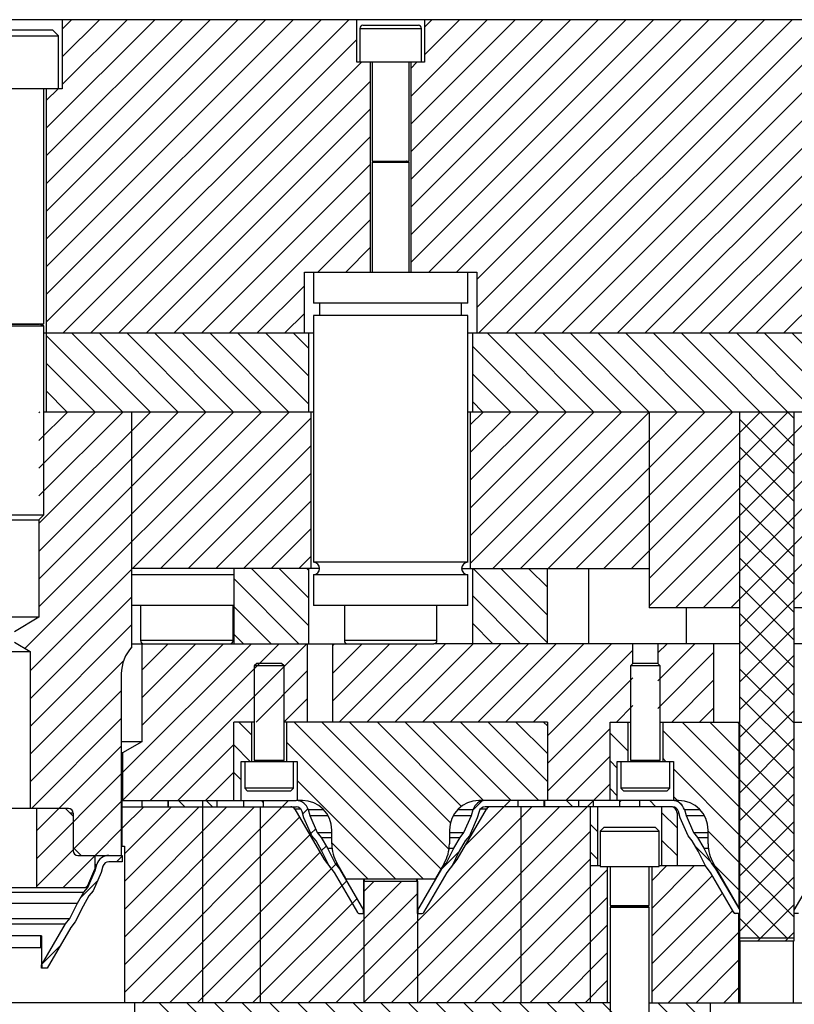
# Model space of a CAD drawing. Header units: inches. Extents: x 1772 to 2706, y -534 to -52.
# Tile 116 of 256: x 1878.51 to 1883.45, y -465.67 to -459.39. Entities that reach past the tile are written whole.
import ezdxf

# ---------------------------------------------------------------- set-up
doc = ezdxf.new("R2010")
doc.units = ezdxf.units.IN
doc.header["$LTSCALE"] = 0.5
doc.header["$MEASUREMENT"] = 0
doc.layers.add('SID-M-F', color=202, linetype='Continuous')
doc.layers.add('SID-M-S', color=105, linetype='Continuous')

msp = doc.modelspace()

# ---------------------------------------------------------------- linework, layer by layer
at = {"layer": 'SID-M-F', "linetype": 'Continuous'}
for p, q in [((1878.68141, -460.08716), (1879.37384, -459.39473)), ((1878.68141, -460.26394), (1879.55062, -459.39473)), ((1878.68141, -460.44071), (1879.72739, -459.39473)), ((1878.68141, -460.61749), (1879.90417, -459.39473)), ((1878.68141, -460.79427), (1880.08095, -459.39473)), ((1878.68141, -460.97104), (1880.25772, -459.39473)), ((1878.68141, -461.14782), (1880.4345, -459.39473)), ((1878.68141, -461.3246), (1880.61128, -459.39473)), ((1878.78291, -459.45533), (1878.84351, -459.39473)), ((1878.78291, -459.63211), (1879.02029, -459.39473)), ((1878.78291, -459.80888), (1879.19706, -459.39473)), ((1881.00636, -459.88353), (1881.49516, -459.39473)), ((1881.00636, -460.0603), (1881.67194, -459.39473)), ((1881.00636, -460.23708), (1881.84871, -459.39473)), ((1881.00636, -460.41386), (1882.02549, -459.39473)), ((1881.00636, -460.59063), (1882.20227, -459.39473)), ((1881.00636, -460.76741), (1882.37904, -459.39473)), ((1881.00636, -460.94419), (1882.55582, -459.39473)), ((1881.09494, -459.44139), (1881.14161, -459.39473)), ((1881.09494, -459.61817), (1881.31838, -459.39473)), ((1881.1222, -461.00512), (1882.7326, -459.39473)), ((1881.29898, -461.00512), (1882.90937, -459.39473)), ((1881.42841, -461.05247), (1883.08615, -459.39473)), ((1881.42841, -461.22925), (1883.26293, -459.39473)), ((1881.4397, -461.39473), (1883.4397, -459.39473)), ((1881.61648, -461.39473), (1883.61648, -459.39473)), ((1881.79326, -461.39473), (1883.79326, -459.39473)), ((1881.97003, -461.39473), (1883.97003, -459.39473)), ((1882.14681, -461.39473), (1884.14681, -459.39473)), ((1882.32359, -461.39473), (1884.32359, -459.39473)), ((1882.50036, -461.39473), (1884.50036, -459.39473)), ((1882.67714, -461.39473), (1884.67714, -459.39473)), ((1882.85392, -461.39473), (1884.85392, -459.39473)), ((1883.03069, -461.39473), (1885.03069, -459.39473)), ((1883.20747, -461.39473), (1885.20747, -459.39473)), ((1883.38425, -461.39473), (1885.37391, -459.40507)), ((1878.78805, -461.39473), (1880.66187, -459.52091)), ((1878.96483, -461.39473), (1880.69302, -459.66654)), ((1881.00636, -459.70675), (1881.04657, -459.66654)), ((1879.14161, -461.39473), (1880.75045, -459.78588)), ((1878.68141, -459.91038), (1878.75706, -459.83473)), ((1879.31838, -461.39473), (1880.75045, -459.96266)), ((1879.49516, -461.39473), (1880.75045, -460.13943)), ((1879.67194, -461.39473), (1880.75045, -460.31621)), ((1879.84871, -461.39473), (1880.75045, -460.49299)), ((1880.4151, -461.00512), (1880.75045, -460.66976)), ((1880.59187, -461.00512), (1880.75045, -460.84654)), ((1880.02549, -461.39473), (1880.32841, -461.09181)), ((1880.20227, -461.39473), (1880.32841, -461.26859)), ((1879.1672, -461.89473), (1878.68141, -461.40893)), ((1879.34398, -461.89473), (1878.84398, -461.39473)), ((1879.52075, -461.89473), (1879.02075, -461.39473)), ((1879.69753, -461.89473), (1879.19753, -461.39473)), ((1879.87431, -461.89473), (1879.37431, -461.39473)), ((1880.05108, -461.89473), (1879.55108, -461.39473)), ((1880.22786, -461.89473), (1879.72786, -461.39473)), ((1880.35591, -461.846), (1879.90464, -461.39473)), ((1880.35591, -461.66922), (1880.08141, -461.39473)), ((1880.35591, -461.49244), (1880.25819, -461.39473)), ((1881.99563, -461.89473), (1881.49563, -461.39473)), ((1882.1724, -461.89473), (1881.6724, -461.39473)), ((1882.34918, -461.89473), (1881.84918, -461.39473)), ((1882.52596, -461.89473), (1882.02596, -461.39473)), ((1882.70273, -461.89473), (1882.20273, -461.39473)), ((1882.87951, -461.89473), (1882.37951, -461.39473)), ((1883.05629, -461.89473), (1882.55629, -461.39473)), ((1883.45241, -462.11407), (1882.73306, -461.39473)), ((1883.45241, -461.93729), (1882.90984, -461.39473)), ((1883.58662, -461.89473), (1883.08662, -461.39473)), ((1883.76339, -461.89473), (1883.26339, -461.39473)), ((1883.94017, -461.89473), (1883.44017, -461.39473)), ((1881.81885, -461.89473), (1881.40091, -461.47678)), ((1878.99042, -461.89473), (1878.68141, -461.58571)), ((1881.64207, -461.89473), (1881.40091, -461.65356)), ((1878.81365, -461.89473), (1878.68141, -461.76249)), ((1881.4653, -461.89473), (1881.40091, -461.83034)), ((1878.54575, -463.4048), (1880.05582, -461.89473)), ((1878.63466, -461.90168), (1878.64161, -461.89473)), ((1878.63466, -462.07845), (1878.81838, -461.89473)), ((1878.63466, -462.25523), (1878.99516, -461.89473)), ((1878.63466, -462.43201), (1879.17194, -461.89473)), ((1878.63466, -462.60878), (1879.34871, -461.89473)), ((1878.63466, -462.78556), (1879.52549, -461.89473)), ((1878.63466, -462.96234), (1879.70227, -461.89473)), ((1878.63466, -463.13911), (1879.87904, -461.89473)), ((1879.2326, -462.89473), (1880.2326, -461.89473)), ((1881.38591, -461.97885), (1881.47003, -461.89473)), ((1881.38591, -462.15563), (1881.64681, -461.89473)), ((1881.38591, -462.33241), (1881.82359, -461.89473)), ((1881.38591, -462.50918), (1882.00036, -461.89473)), ((1881.38591, -462.68596), (1882.17714, -461.89473)), ((1881.38591, -462.86274), (1882.35392, -461.89473)), ((1881.53069, -462.89473), (1882.52841, -461.89701)), ((1881.70747, -462.89473), (1882.70747, -461.89473)), ((1881.88425, -462.89473), (1882.88425, -461.89473)), ((1882.06102, -462.89473), (1883.06102, -461.89473)), ((1882.2378, -462.89473), (1883.2378, -461.89473)), ((1882.41458, -462.89473), (1883.41458, -461.89473)), ((1882.52841, -461.89701), (1882.53069, -461.89473)), ((1882.52841, -462.95767), (1883.59135, -461.89473)), ((1882.52841, -463.13445), (1883.76813, -461.89473)), ((1882.69491, -463.14473), (1883.94491, -461.89473)), ((1882.87168, -463.14473), (1884.12168, -461.89473)), ((1883.04846, -463.14473), (1884.29846, -461.89473)), ((1883.10391, -463.26606), (1884.45341, -461.91656)), ((1879.40937, -462.89473), (1880.37091, -461.93319)), ((1883.45241, -462.29085), (1883.10441, -461.94285)), ((1879.58615, -462.89473), (1880.37091, -462.10997)), ((1883.10391, -463.44283), (1884.45341, -462.09333)), ((1883.45241, -462.46762), (1883.10441, -462.11962)), ((1879.76293, -462.89473), (1880.37091, -462.28675)), ((1883.45241, -462.6444), (1883.10441, -462.2964)), ((1879.9397, -462.89473), (1880.37091, -462.46352)), ((1883.45241, -462.82118), (1883.10441, -462.47318)), ((1880.11648, -462.89473), (1880.37091, -462.6403)), ((1883.45241, -462.99795), (1883.10441, -462.64995)), ((1880.29326, -462.89473), (1880.37091, -462.81708)), ((1883.45241, -463.17473), (1883.10441, -462.82673)), ((1878.57891, -463.54842), (1879.22841, -462.89892)), ((1880.35591, -463.26021), (1879.99042, -462.89473)), ((1880.35591, -463.08343), (1880.1672, -462.89473)), ((1880.35591, -462.90666), (1880.34398, -462.89473)), ((1881.87841, -463.3685), (1881.40464, -462.89473)), ((1881.87841, -463.19172), (1881.58141, -462.89473)), ((1881.87841, -463.01494), (1881.75819, -462.89473)), ((1880.29365, -463.37473), (1879.87841, -462.95949)), ((1883.45241, -463.35151), (1883.10441, -463.00351)), ((1878.57891, -463.72519), (1879.22841, -463.07569)), ((1881.70786, -463.37473), (1881.40091, -463.06777)), ((1880.11687, -463.37473), (1879.87841, -463.13626)), ((1883.45241, -463.52828), (1883.10441, -463.18028)), ((1878.57891, -463.90197), (1879.22841, -463.25247)), ((1881.53108, -463.37473), (1881.40091, -463.24455)), ((1883.10391, -463.61961), (1883.45291, -463.27061)), ((1879.94009, -463.37473), (1879.87841, -463.31304)), ((1883.45241, -463.70506), (1883.10441, -463.35706)), ((1879.16791, -464.19685), (1879.99003, -463.37473)), ((1879.16791, -464.37363), (1880.16681, -463.37473)), ((1879.29091, -463.54352), (1879.4597, -463.37473)), ((1879.29091, -463.7203), (1879.63648, -463.37473)), ((1879.29091, -463.89708), (1879.81326, -463.37473)), ((1879.34359, -464.37473), (1880.34359, -463.37473)), ((1880.50791, -463.38718), (1880.52036, -463.37473)), ((1880.50791, -463.56396), (1880.69714, -463.37473)), ((1880.50791, -463.74074), (1880.87392, -463.37473)), ((1880.55069, -463.87473), (1881.05069, -463.37473)), ((1880.72747, -463.87473), (1881.22747, -463.37473)), ((1880.90425, -463.87473), (1881.40425, -463.37473)), ((1881.08102, -463.87473), (1881.58102, -463.37473)), ((1881.2578, -463.87473), (1881.7578, -463.37473)), ((1881.43458, -463.87473), (1881.93458, -463.37473)), ((1881.61135, -463.87473), (1882.11135, -463.37473)), ((1881.78813, -463.87473), (1882.28813, -463.37473)), ((1881.87841, -463.96123), (1882.42391, -463.41573)), ((1882.58291, -463.4335), (1882.64168, -463.37473)), ((1882.58291, -463.61028), (1882.81846, -463.37473)), ((1882.58291, -463.78706), (1882.94091, -463.42906)), ((1878.57891, -464.07875), (1879.17569, -463.48197)), ((1883.10391, -463.79639), (1883.45291, -463.44739)), ((1880.02036, -463.87473), (1880.34891, -463.54618)), ((1883.45241, -463.88184), (1883.10441, -463.53384)), ((1881.87841, -464.138), (1882.42391, -463.5925)), ((1882.67201, -463.87473), (1882.94091, -463.60583)), ((1878.57891, -464.25552), (1879.16041, -463.67402)), ((1883.10391, -463.97316), (1883.45291, -463.62416)), ((1880.19714, -463.87473), (1880.34891, -463.72296)), ((1883.45241, -464.05861), (1883.10441, -463.71061)), ((1882.31846, -463.87473), (1882.42391, -463.76928)), ((1882.84879, -463.87473), (1882.94091, -463.78261)), ((1883.10391, -464.14994), (1883.45291, -463.80094)), ((1878.58648, -464.42473), (1879.16041, -463.8508)), ((1879.99291, -463.95787), (1879.90976, -463.87473)), ((1881.19952, -464.81093), (1880.26332, -463.87473)), ((1881.2504, -464.68503), (1880.44009, -463.87473)), ((1881.25964, -464.51749), (1880.61687, -463.87473)), ((1881.3306, -464.41168), (1880.79365, -463.87473)), ((1881.47042, -464.37473), (1880.97042, -463.87473)), ((1881.6472, -464.37473), (1881.1472, -463.87473)), ((1881.82398, -464.37473), (1881.32398, -463.87473)), ((1881.87841, -464.25238), (1881.50075, -463.87473)), ((1881.87841, -464.0756), (1881.67753, -463.87473)), ((1881.87841, -463.89883), (1881.85431, -463.87473)), ((1881.87841, -464.31478), (1882.27841, -463.91478)), ((1882.39291, -463.883), (1882.38464, -463.87473)), ((1883.10241, -464.41572), (1882.61391, -463.92722)), ((1883.10241, -464.23894), (1882.73819, -463.87473)), ((1883.10241, -464.06217), (1882.91497, -463.87473)), ((1883.10241, -463.88539), (1883.09174, -463.87473)), ((1883.45241, -464.23539), (1883.10441, -463.88739)), ((1882.39291, -464.05977), (1882.27841, -463.94527)), ((1883.10391, -464.32672), (1883.45291, -463.97772)), ((1878.61903, -464.56895), (1879.16041, -464.02758)), ((1879.52036, -464.37473), (1879.87841, -464.01668)), ((1879.98299, -464.12473), (1879.87841, -464.02015)), ((1881.08654, -464.87473), (1880.21391, -464.00209)), ((1881.99524, -464.37473), (1882.27841, -464.09156)), ((1882.32391, -464.16755), (1882.27841, -464.12205)), ((1882.63464, -464.12473), (1882.61391, -464.104)), ((1883.45241, -464.41217), (1883.10441, -464.06417)), ((1883.10241, -464.5925), (1882.68291, -464.173)), ((1883.10391, -464.50349), (1883.45291, -464.15449)), ((1878.61903, -464.74573), (1879.16041, -464.20435)), ((1879.69714, -464.37473), (1879.87841, -464.19346)), ((1879.92391, -464.24242), (1879.87841, -464.19692)), ((1880.90976, -464.87473), (1880.28291, -464.24787)), ((1883.45241, -464.58894), (1883.10441, -464.24094)), ((1882.17201, -464.37473), (1882.27841, -464.26833)), ((1882.32391, -464.34433), (1882.27841, -464.29883)), ((1879.87392, -464.37473), (1879.87841, -464.37024)), ((1879.87943, -464.37473), (1879.87841, -464.3737)), ((1882.70786, -464.37473), (1882.68291, -464.34977)), ((1883.10391, -464.68027), (1883.45291, -464.33127)), ((1878.86011, -464.68143), (1879.16041, -464.38113)), ((1879.16441, -464.55391), (1879.30359, -464.41473)), ((1879.16591, -464.37563), (1879.16681, -464.37473)), ((1879.17991, -465.42229), (1880.22747, -464.37473)), ((1879.17991, -464.71518), (1879.48036, -464.41473)), ((1879.17991, -464.89196), (1879.65714, -464.41473)), ((1879.17991, -465.06874), (1879.83392, -464.41473)), ((1879.17991, -465.24551), (1880.01069, -464.41473)), ((1879.56588, -464.41473), (1879.52588, -464.37473)), ((1879.74266, -464.41473), (1879.70266, -464.37473)), ((1880.06591, -464.38442), (1880.05621, -464.37473)), ((1880.3188, -464.46018), (1880.35076, -464.42821)), ((1881.04991, -465.49683), (1882.17014, -464.3766)), ((1881.04991, -465.14328), (1881.77846, -464.41473)), ((1881.04991, -465.32006), (1881.95524, -464.41473)), ((1881.3546, -464.66181), (1881.64168, -464.37473)), ((1881.40325, -464.43639), (1881.46236, -464.37727)), ((1881.86398, -464.41473), (1881.86167, -464.41243)), ((1882.04075, -464.41473), (1882.00075, -464.37473)), ((1882.34093, -464.38259), (1882.34879, -464.37473)), ((1882.57108, -464.41473), (1882.53108, -464.37473)), ((1882.73742, -464.40429), (1882.72638, -464.39325)), ((1883.45241, -464.76572), (1883.10441, -464.41772)), ((1879.17991, -465.59907), (1880.29734, -464.48163)), ((1882.7056, -464.54924), (1882.60653, -464.45018)), ((1878.99359, -464.72473), (1879.16041, -464.55791)), ((1880.36995, -464.5858), (1880.40034, -464.55541)), ((1882.20028, -464.57426), (1882.15341, -464.52738)), ((1883.10391, -464.85705), (1883.45291, -464.50805)), ((1879.29102, -465.66473), (1880.36238, -464.59337)), ((1881.05879, -465.66473), (1882.15341, -464.57011)), ((1883.10241, -464.76927), (1882.90341, -464.57027)), ((1883.45241, -464.9425), (1883.10441, -464.5945)), ((1878.61903, -464.92251), (1878.85341, -464.68813)), ((1880.43848, -464.69405), (1880.46774, -464.66479)), ((1880.73299, -464.87473), (1880.50341, -464.64515)), ((1882.7056, -464.72602), (1882.60653, -464.62695)), ((1882.91668, -464.76033), (1882.82194, -464.66559)), ((1883.10391, -465.03382), (1883.45291, -464.68482)), ((1878.78975, -464.92857), (1878.99333, -464.72499)), ((1879.13036, -464.76473), (1879.16591, -464.72918)), ((1879.4678, -465.66473), (1880.42741, -464.70511)), ((1881.20507, -464.81134), (1881.31373, -464.70268)), ((1881.23557, -465.66473), (1882.15341, -464.74689)), ((1882.20028, -464.75103), (1882.15341, -464.70416)), ((1879.64458, -465.66473), (1880.5282, -464.78111)), ((1882.54391, -464.88672), (1882.6409, -464.78973)), ((1882.54391, -465.06349), (1882.81767, -464.78973)), ((1883.10241, -464.94605), (1882.94336, -464.78701)), ((1883.45241, -465.11927), (1883.10441, -464.77127)), ((1881.41234, -465.66473), (1882.26291, -464.81416)), ((1882.54391, -465.24027), (1882.93025, -464.85393)), ((1883.10391, -465.2106), (1883.45291, -464.8616)), ((1878.90123, -464.99386), (1879.00815, -464.88694)), ((1879.82135, -465.66473), (1880.597, -464.88908)), ((1880.70791, -464.95495), (1880.77413, -464.88873)), ((1880.70791, -465.13173), (1880.95091, -464.88873)), ((1879.99813, -465.66473), (1880.66204, -465.00081)), ((1880.70791, -465.3085), (1881.04891, -464.9675)), ((1881.58912, -465.66473), (1882.26291, -464.99094)), ((1882.54391, -465.41705), (1882.99529, -464.96566)), ((1883.40608, -465.24973), (1883.10441, -464.94805)), ((1883.22156, -465.26973), (1883.45291, -465.03838)), ((1882.54391, -465.59382), (1883.06034, -465.07739)), ((1883.07405, -465.09447), (1883.06503, -465.08545)), ((1883.22931, -465.24973), (1883.10441, -465.12483)), ((1880.17491, -465.66473), (1880.70691, -465.13273)), ((1880.70791, -465.48528), (1881.04891, -465.14428)), ((1881.7659, -465.66473), (1882.26291, -465.16772)), ((1882.64978, -465.66473), (1883.10041, -465.2141)), ((1883.39833, -465.26973), (1883.45291, -465.21515)), ((1878.65815, -465.41371), (1878.76892, -465.30295)), ((1880.35168, -465.66473), (1880.70691, -465.3095)), ((1880.70791, -465.66206), (1881.04891, -465.32106)), ((1881.94267, -465.66473), (1882.26291, -465.34449)), ((1882.82656, -465.66473), (1883.10041, -465.39088)), ((1880.52846, -465.66473), (1880.70691, -465.48628)), ((1880.88201, -465.66473), (1881.04891, -465.49783)), ((1882.11945, -465.66473), (1882.26291, -465.52127)), ((1883.00333, -465.66473), (1883.10041, -465.56765)), ((1879.90167, -466.16473), (1879.40167, -465.66473)), ((1880.07844, -466.16473), (1879.57844, -465.66473)), ((1880.25522, -466.16473), (1879.75522, -465.66473)), ((1880.432, -466.16473), (1879.932, -465.66473)), ((1880.60877, -466.16473), (1880.10877, -465.66473)), ((1880.78555, -466.16473), (1880.28555, -465.66473)), ((1880.96233, -466.16473), (1880.46233, -465.66473)), ((1881.1391, -466.16473), (1880.6391, -465.66473)), ((1880.70524, -465.66473), (1880.70691, -465.66306)), ((1881.31588, -466.16473), (1880.81588, -465.66473)), ((1881.49266, -466.16473), (1880.99266, -465.66473)), ((1881.66943, -466.16473), (1881.16943, -465.66473)), ((1881.84621, -466.16473), (1881.34621, -465.66473)), ((1882.02299, -466.16473), (1881.52299, -465.66473)), ((1882.19976, -466.16473), (1881.69976, -465.66473)), ((1882.30291, -466.09109), (1881.87654, -465.66473)), ((1882.30291, -465.91432), (1882.05332, -465.66473)), ((1882.30291, -465.73754), (1882.23009, -465.66473)), ((1882.91903, -466.00011), (1882.58365, -465.66473)), ((1882.91903, -465.82334), (1882.76042, -465.66473))]:
    msp.add_line(p, q, dxfattribs=at)
at = {"layer": 'SID-M-S'}
for p, q in [((1919.12841, -459.39473), (1873.62841, -459.39473)), ((1878.78291, -459.39473), (1878.78291, -459.83473)), ((1880.66187, -459.66654), (1880.66187, -459.39473)), ((1881.09494, -459.39473), (1881.09494, -459.66654)), ((1878.23466, -459.45973), (1878.72216, -459.45973)), ((1878.75966, -459.49723), (1878.72216, -459.45973)), ((1880.68156, -459.45), (1880.68156, -459.66654)), ((1880.68156, -459.45), (1881.07526, -459.45)), ((1880.70124, -459.43032), (1881.05557, -459.43032)), ((1881.07526, -459.66654), (1881.07526, -459.45)), ((1878.19716, -459.49723), (1878.75966, -459.49723)), ((1878.75966, -459.83473), (1878.75966, -459.49723)), ((1881.09494, -459.66654), (1880.66187, -459.66654)), ((1880.75045, -461.00512), (1880.75045, -459.66654)), ((1880.7603, -459.66654), (1880.7603, -460.29685)), ((1880.99652, -460.29685), (1880.99652, -459.66654)), ((1881.00636, -459.66654), (1881.00636, -461.00512)), ((1878.78291, -459.83473), (1878.17391, -459.83473)), ((1878.66591, -461.33512), (1878.66591, -459.83473)), ((1878.68141, -459.83473), (1878.68141, -461.89473)), ((1880.7603, -460.29685), (1880.99652, -460.29685)), ((1880.77579, -460.29838), (1880.7603, -460.30402)), ((1880.7603, -460.30402), (1880.7603, -461.00512)), ((1880.7603, -460.30402), (1880.99652, -460.30402)), ((1880.77579, -460.29838), (1880.98103, -460.29838)), ((1880.99652, -460.30402), (1880.98103, -460.29838)), ((1880.99652, -461.00512), (1880.99652, -460.30402)), ((1880.32841, -461.39473), (1880.32841, -461.00512)), ((1880.32841, -461.00512), (1881.42841, -461.00512)), ((1880.38628, -461.00512), (1880.38628, -461.20197)), ((1881.37053, -461.20197), (1881.37053, -461.00512)), ((1881.42841, -461.00512), (1881.42841, -461.39473)), ((1881.37053, -461.20197), (1880.38628, -461.20197)), ((1880.42565, -461.20197), (1880.42565, -461.28071)), ((1881.33116, -461.28071), (1881.33116, -461.20197)), ((1880.38628, -461.28071), (1880.38628, -462.85551)), ((1881.37053, -461.28071), (1880.38628, -461.28071)), ((1881.37053, -462.85551), (1881.37053, -461.28071)), ((1878.29091, -461.33512), (1878.66591, -461.33512)), ((1878.29091, -461.3465), (1878.66591, -461.3465)), ((1878.31796, -461.33665), (1878.63885, -461.33665)), ((1878.66591, -461.3465), (1878.63885, -461.33665)), ((1878.66591, -462.55348), (1878.66591, -461.3465)), ((1880.38628, -461.39473), (1878.66591, -461.39473)), ((1880.35591, -461.89473), (1880.35591, -461.39473)), ((1885.49091, -461.39473), (1881.37053, -461.39473)), ((1881.40091, -461.39473), (1881.40091, -461.89473)), ((1878.66591, -461.89473), (1880.38628, -461.89473)), ((1879.22841, -463.39473), (1879.22841, -461.89473)), ((1880.37091, -462.89473), (1880.37091, -461.89473)), ((1881.37053, -461.89473), (1884.45341, -461.89473)), ((1881.38591, -461.89473), (1881.38591, -462.89473)), ((1882.52841, -461.89473), (1882.52841, -463.14473)), ((1883.10391, -461.89473), (1883.10391, -465.26973)), ((1883.10441, -461.89473), (1883.10441, -465.24973)), ((1883.45241, -465.24973), (1883.45241, -461.89473)), ((1883.45291, -465.26973), (1883.45291, -461.89473)), ((1878.29091, -462.55348), (1878.66591, -462.55348)), ((1878.32216, -462.58473), (1878.63466, -462.58473)), ((1878.63466, -462.58473), (1878.66591, -462.55348)), ((1878.63466, -462.58473), (1878.63466, -463.20473)), ((1881.37053, -462.85551), (1880.38628, -462.85551)), ((1880.42565, -462.89473), (1879.22841, -462.89473)), ((1879.87841, -462.89473), (1879.87841, -463.37473)), ((1880.35591, -463.37473), (1880.35591, -462.89473)), ((1881.33116, -462.89473), (1882.52841, -462.89473)), ((1881.40091, -462.89473), (1881.40091, -463.37473)), ((1881.87841, -463.37473), (1881.87841, -462.89473)), ((1882.14091, -462.89473), (1882.14091, -463.37473)), ((1879.87841, -462.93425), (1879.22841, -462.93425)), ((1880.38628, -462.93425), (1880.38628, -463.13111)), ((1881.37053, -462.93425), (1880.38628, -462.93425)), ((1881.37053, -463.13111), (1881.37053, -462.93425)), ((1879.87368, -463.13111), (1879.22841, -463.13111)), ((1879.28313, -463.13111), (1879.28313, -463.35504)), ((1879.87368, -463.35504), (1879.87368, -463.13111)), ((1881.37053, -463.13111), (1880.38628, -463.13111)), ((1880.58313, -463.13111), (1880.58313, -463.35504)), ((1881.17368, -463.35504), (1881.17368, -463.13111)), ((1883.10391, -463.14473), (1882.52841, -463.14473)), ((1882.76591, -463.37473), (1882.76591, -463.14473)), ((1884.02841, -463.14473), (1883.45291, -463.14473)), ((1878.63466, -463.20473), (1878.32216, -463.20473)), ((1878.63466, -463.20473), (1878.47841, -463.29861)), ((1878.47841, -463.36434), (1878.57891, -463.42473)), ((1879.87368, -463.35504), (1879.28313, -463.35504)), ((1881.17368, -463.35504), (1880.58313, -463.35504)), ((1878.37791, -463.42473), (1878.57891, -463.42473)), ((1878.57891, -463.42473), (1878.57891, -464.42473)), ((1879.22841, -463.37473), (1881.154, -463.37473)), ((1879.29091, -463.37473), (1879.29091, -463.99973)), ((1880.34891, -463.87473), (1880.34891, -463.37473)), ((1880.50791, -463.37473), (1880.50791, -463.87473)), ((1883.10391, -463.37473), (1881.154, -463.37473)), ((1882.42391, -463.49973), (1882.42391, -463.37473)), ((1882.58291, -463.37473), (1882.58291, -463.49973)), ((1882.94091, -463.87473), (1882.94091, -463.37473)), ((1884.45341, -463.37473), (1883.45291, -463.37473)), ((1880.02391, -463.49973), (1880.00841, -463.51523)), ((1880.00841, -463.51523), (1880.00841, -464.11869)), ((1880.19841, -463.51523), (1880.00841, -463.51523)), ((1880.18291, -463.49973), (1880.02391, -463.49973)), ((1880.19841, -463.51523), (1880.18291, -463.49973)), ((1880.19841, -464.11869), (1880.19841, -463.51523)), ((1882.42391, -463.49973), (1882.40841, -463.51523)), ((1882.40841, -463.51523), (1882.40841, -464.11869)), ((1882.59841, -463.51523), (1882.40841, -463.51523)), ((1882.58291, -463.49973), (1882.42391, -463.49973)), ((1882.59841, -463.51523), (1882.58291, -463.49973)), ((1882.59841, -464.11869), (1882.59841, -463.51523)), ((1879.16041, -463.56612), (1879.16041, -464.72473)), ((1880.00841, -463.87473), (1879.87841, -463.87473)), ((1879.87841, -464.37473), (1879.87841, -463.87473)), ((1879.99291, -464.12473), (1879.99291, -463.87473)), ((1881.87841, -463.87473), (1880.19841, -463.87473)), ((1880.21391, -463.87473), (1880.21391, -464.12473)), ((1881.87841, -463.87473), (1881.87841, -464.37473)), ((1882.27841, -463.87473), (1882.40841, -463.87473)), ((1882.27841, -464.37473), (1882.27841, -463.87473)), ((1882.39291, -464.12473), (1882.39291, -463.87473)), ((1882.59841, -463.87473), (1883.10391, -463.87473)), ((1882.61391, -463.87473), (1882.61391, -464.12473)), ((1883.10241, -465.06021), (1883.10241, -463.87473)), ((1883.45291, -463.87473), (1884.12841, -463.87473)), ((1879.29091, -463.99973), (1879.16041, -463.99973)), ((1879.29091, -463.99973), (1879.16791, -464.07074)), ((1879.16791, -464.07074), (1879.16041, -464.07074)), ((1879.16791, -464.07074), (1879.16791, -464.37473)), ((1880.00841, -464.11869), (1880.01971, -464.12281)), ((1880.19841, -464.11869), (1880.00841, -464.11869)), ((1880.1871, -464.12281), (1880.01971, -464.12281)), ((1880.1871, -464.12281), (1880.19841, -464.11869)), ((1882.40841, -464.11869), (1882.41971, -464.12281)), ((1882.59841, -464.11869), (1882.40841, -464.11869)), ((1882.5871, -464.12281), (1882.41971, -464.12281)), ((1882.5871, -464.12281), (1882.59841, -464.11869)), ((1879.92391, -464.12473), (1880.28291, -464.12473)), ((1879.92391, -464.37473), (1879.92391, -464.12473)), ((1879.94741, -464.12473), (1879.94741, -464.29573)), ((1880.00841, -464.12433), (1880.00841, -464.12473)), ((1880.19841, -464.12433), (1880.00841, -464.12433)), ((1880.19841, -464.12473), (1880.19841, -464.12433)), ((1880.25941, -464.29573), (1880.25941, -464.12473)), ((1880.28291, -464.12473), (1880.28291, -464.37473)), ((1882.32391, -464.12473), (1882.68291, -464.12473)), ((1882.32391, -464.37473), (1882.32391, -464.12473)), ((1882.34741, -464.12473), (1882.34741, -464.29573)), ((1882.40841, -464.12433), (1882.40841, -464.12473)), ((1882.59841, -464.12433), (1882.40841, -464.12433)), ((1882.59841, -464.12473), (1882.59841, -464.12433)), ((1882.65941, -464.29573), (1882.65941, -464.12473)), ((1882.68291, -464.12473), (1882.68291, -464.37473)), ((1879.94741, -464.29573), (1879.96641, -464.31473)), ((1880.25941, -464.29573), (1879.94741, -464.29573)), ((1880.24041, -464.31473), (1880.25941, -464.29573)), ((1882.34741, -464.29573), (1882.36641, -464.31473)), ((1882.65941, -464.29573), (1882.34741, -464.29573)), ((1882.64041, -464.31473), (1882.65941, -464.29573)), ((1880.24041, -464.31473), (1879.96641, -464.31473)), ((1882.64041, -464.31473), (1882.36641, -464.31473)), ((1878.82341, -464.42473), (1878.13341, -464.42473)), ((1878.61903, -464.42473), (1878.61903, -464.92857)), ((1878.80341, -464.42473), (1878.85341, -464.47473)), ((1879.16041, -464.37473), (1880.2756, -464.37473)), ((1879.16041, -464.41473), (1880.2756, -464.41473)), ((1879.16441, -464.41473), (1879.16441, -464.66473)), ((1879.16591, -464.41473), (1879.16591, -464.37473)), ((1879.29091, -464.37473), (1879.29091, -464.41473)), ((1879.45658, -464.37473), (1879.45658, -464.41473)), ((1879.46167, -464.41473), (1879.46167, -464.37473)), ((1879.67841, -464.37473), (1879.67841, -465.66473)), ((1879.77014, -464.37473), (1879.77014, -464.41473)), ((1879.94093, -464.41473), (1879.94093, -464.37473)), ((1880.04841, -465.66473), (1880.04841, -464.41473)), ((1880.06591, -464.37473), (1880.06591, -464.41473)), ((1880.26708, -464.42964), (1880.4545, -464.75164)), ((1880.30675, -464.42964), (1880.26708, -464.42964)), ((1880.31541, -464.37473), (1880.28291, -464.37473)), ((1880.35247, -464.43257), (1880.36349, -464.47081)), ((1880.35247, -464.43257), (1880.45107, -464.43257)), ((1881.30232, -464.75164), (1881.48973, -464.42964)), ((1881.30575, -464.43257), (1881.40435, -464.43257)), ((1881.39333, -464.47081), (1881.40435, -464.43257)), ((1882.6756, -464.37473), (1881.44141, -464.37473)), ((1881.48973, -464.42964), (1881.45007, -464.42964)), ((1882.6756, -464.41473), (1881.48122, -464.41473)), ((1881.69091, -464.37473), (1881.69091, -464.41473)), ((1881.70841, -464.41473), (1881.70841, -465.66473)), ((1881.85658, -464.37473), (1881.85658, -464.41473)), ((1881.86167, -464.41473), (1881.86167, -464.37473)), ((1882.07841, -464.41473), (1882.07841, -464.37473)), ((1882.15341, -465.66473), (1882.15341, -464.41473)), ((1882.17014, -464.37473), (1882.17014, -464.41473)), ((1882.20028, -464.78973), (1882.20028, -464.41473)), ((1882.34093, -464.41473), (1882.34093, -464.37473)), ((1882.46591, -464.37473), (1882.46591, -464.41473)), ((1882.60653, -464.41473), (1882.60653, -464.78973)), ((1882.71541, -464.37473), (1882.68291, -464.37473)), ((1882.75247, -464.43257), (1882.76349, -464.47081)), ((1882.75247, -464.43257), (1882.85107, -464.43257)), ((1878.85341, -464.45473), (1878.83341, -464.45473)), ((1878.85341, -464.45473), (1878.85341, -464.69473)), ((1880.32577, -464.48439), (1880.31403, -464.44365)), ((1880.37595, -464.59956), (1880.32577, -464.48439)), ((1880.36349, -464.47081), (1880.41043, -464.57857)), ((1880.36349, -464.47081), (1880.4794, -464.47081)), ((1881.27741, -464.47081), (1881.39333, -464.47081)), ((1881.34638, -464.57857), (1881.39333, -464.47081)), ((1881.43104, -464.48439), (1881.38087, -464.59956)), ((1881.44278, -464.44365), (1881.43104, -464.48439)), ((1882.7056, -464.45473), (1882.7056, -464.78973)), ((1882.71722, -464.45473), (1882.7056, -464.45473)), ((1882.72577, -464.48439), (1882.71403, -464.44365)), ((1882.77595, -464.59956), (1882.72577, -464.48439)), ((1882.76349, -464.47081), (1882.81043, -464.57857)), ((1882.76349, -464.47081), (1882.8794, -464.47081)), ((1882.24091, -464.54473), (1882.21591, -464.56973)), ((1882.24091, -464.54473), (1882.56591, -464.54473)), ((1882.59091, -464.56973), (1882.56591, -464.54473)), ((1880.40268, -464.63243), (1880.37595, -464.59956)), ((1880.41043, -464.57857), (1880.43569, -464.60962)), ((1880.41043, -464.57857), (1880.50341, -464.57857)), ((1880.43569, -464.60962), (1880.47574, -464.67857)), ((1880.43569, -464.60962), (1880.50341, -464.60962)), ((1880.50341, -464.6509), (1880.50341, -464.56273)), ((1881.25341, -464.56273), (1881.25341, -464.6509)), ((1881.25341, -464.57857), (1881.34638, -464.57857)), ((1881.25341, -464.60962), (1881.32112, -464.60962)), ((1881.28107, -464.67857), (1881.32112, -464.60962)), ((1881.32112, -464.60962), (1881.34638, -464.57857)), ((1881.38087, -464.59956), (1881.35413, -464.63243)), ((1882.21591, -464.56973), (1882.21591, -464.79473)), ((1882.21591, -464.56973), (1882.59091, -464.56973)), ((1882.59091, -464.79473), (1882.59091, -464.56973)), ((1882.80268, -464.63243), (1882.77595, -464.59956)), ((1882.81043, -464.57857), (1882.83569, -464.60962)), ((1882.81043, -464.57857), (1882.90341, -464.57857)), ((1882.83569, -464.60962), (1882.87574, -464.67857)), ((1882.83569, -464.60962), (1882.90341, -464.60962)), ((1882.90341, -464.6509), (1882.90341, -464.56273)), ((1878.90341, -464.72473), (1878.85341, -464.67473)), ((1879.16041, -464.66473), (1879.17991, -464.66473)), ((1879.17991, -464.66473), (1879.17991, -465.66473)), ((1880.44053, -464.69758), (1880.40268, -464.63243)), ((1880.47574, -464.67857), (1880.5251, -464.77714)), ((1880.47574, -464.67857), (1880.50494, -464.67857)), ((1881.23171, -464.77714), (1881.28107, -464.67857)), ((1881.25187, -464.67857), (1881.28107, -464.67857)), ((1881.35413, -464.63243), (1881.31628, -464.69758)), ((1882.84053, -464.69758), (1882.80268, -464.63243)), ((1882.87574, -464.67857), (1882.9251, -464.77714)), ((1882.87574, -464.67857), (1882.90494, -464.67857)), ((1878.88341, -464.72473), (1879.16591, -464.72473)), ((1878.99333, -464.80412), (1878.99333, -464.72473)), ((1879.16591, -464.72473), (1879.16591, -464.76473)), ((1880.49111, -464.7986), (1880.44053, -464.69758)), ((1881.31628, -464.69758), (1881.2657, -464.7986)), ((1882.89111, -464.7986), (1882.84053, -464.69758)), ((1878.94616, -464.91656), (1878.99166, -464.81211)), ((1878.99333, -464.82081), (1879.00435, -464.78257)), ((1878.99333, -464.78257), (1879.00435, -464.78257)), ((1879.04278, -464.79365), (1879.03104, -464.83439)), ((1879.16591, -464.76473), (1879.08122, -464.76473)), ((1880.4545, -464.75164), (1880.51844, -464.83365)), ((1880.4545, -464.75164), (1880.4676, -464.75164)), ((1880.5251, -464.77714), (1880.55165, -464.81118)), ((1880.5251, -464.77714), (1880.53762, -464.77714)), ((1880.59298, -464.87224), (1880.53735, -464.77668)), ((1880.55165, -464.81118), (1880.70507, -465.07473)), ((1880.55165, -464.81118), (1880.55744, -464.81118)), ((1881.05174, -465.07473), (1881.20516, -464.81118)), ((1881.21946, -464.77668), (1881.16383, -464.87224)), ((1881.19938, -464.81118), (1881.20516, -464.81118)), ((1881.20516, -464.81118), (1881.23171, -464.77714)), ((1881.2192, -464.77714), (1881.23171, -464.77714)), ((1881.23837, -464.83365), (1881.30232, -464.75164)), ((1881.28921, -464.75164), (1881.30232, -464.75164)), ((1882.15341, -464.78973), (1882.21591, -464.78973)), ((1882.21591, -464.79473), (1882.59091, -464.79473)), ((1882.26291, -465.66473), (1882.26291, -464.79473)), ((1882.27841, -464.79473), (1882.27841, -465.04512)), ((1882.52841, -465.04512), (1882.52841, -464.79473)), ((1882.54391, -464.79473), (1882.54391, -465.66473)), ((1882.59091, -464.78973), (1882.88667, -464.78973)), ((1882.91844, -464.83365), (1882.88419, -464.78973)), ((1882.9251, -464.77714), (1882.95165, -464.81118)), ((1882.9251, -464.77714), (1882.93762, -464.77714)), ((1883.10241, -465.06021), (1882.93735, -464.77668)), ((1882.95165, -464.81118), (1883.10507, -465.07473)), ((1882.95165, -464.81118), (1882.95744, -464.81118)), ((1883.45174, -465.07473), (1883.60516, -464.81118)), ((1878.94638, -464.92857), (1878.99333, -464.82081)), ((1879.03104, -464.83439), (1878.98087, -464.94956)), ((1878.98787, -464.82081), (1878.99333, -464.82081)), ((1880.51844, -464.83365), (1880.66754, -465.08976)), ((1880.5973, -464.87473), (1881.15951, -464.87473)), ((1880.71075, -464.88873), (1880.71075, -464.87473)), ((1881.04607, -464.88873), (1881.04607, -464.87473)), ((1881.08928, -465.08976), (1881.23837, -464.83365)), ((1883.06754, -465.08976), (1882.91844, -464.83365)), ((1878.01043, -464.92857), (1878.94638, -464.92857)), ((1878.92112, -464.95962), (1878.94638, -464.92857)), ((1880.70791, -464.88873), (1880.70791, -465.66473)), ((1880.70791, -464.88873), (1881.04891, -464.88873)), ((1881.04891, -464.88873), (1881.04891, -465.66473)), ((1878.03569, -464.95962), (1878.92112, -464.95962)), ((1878.88107, -465.02857), (1878.92112, -464.95962)), ((1878.95413, -464.98243), (1878.91628, -465.04758)), ((1878.98087, -464.94956), (1878.95413, -464.98243)), ((1878.07574, -465.02857), (1878.88107, -465.02857)), ((1878.83171, -465.12714), (1878.88107, -465.02857)), ((1878.91628, -465.04758), (1878.8657, -465.1486)), ((1882.27841, -465.04512), (1882.52841, -465.04512)), ((1882.29871, -465.04665), (1882.27841, -465.05404)), ((1882.27841, -465.05404), (1882.27841, -466.02023)), ((1882.27841, -465.05404), (1882.52841, -465.05404)), ((1882.29871, -465.04665), (1882.5081, -465.04665)), ((1882.52841, -465.05404), (1882.5081, -465.04665)), ((1882.52841, -466.02023), (1882.52841, -465.05404)), ((1883.10241, -465.06021), (1883.10391, -465.06021)), ((1883.45291, -465.06021), (1883.45441, -465.06021)), ((1878.1251, -465.12714), (1878.83171, -465.12714)), ((1878.80516, -465.16118), (1878.83171, -465.12714)), ((1880.67618, -465.09473), (1880.70691, -465.09473)), ((1880.70441, -465.07473), (1880.70591, -465.07473)), ((1880.70441, -465.09473), (1880.70441, -465.07473)), ((1880.70583, -465.09473), (1880.70583, -465.07473)), ((1880.70591, -465.09473), (1880.70591, -465.07473)), ((1880.70691, -465.09473), (1880.70691, -465.66473)), ((1881.04991, -465.09473), (1881.04991, -465.66473)), ((1881.04991, -465.09473), (1881.08063, -465.09473)), ((1881.05241, -465.07473), (1881.05091, -465.07473)), ((1881.05091, -465.09473), (1881.05091, -465.07473)), ((1881.05099, -465.09473), (1881.05099, -465.07473)), ((1881.05241, -465.07473), (1881.05241, -465.09473)), ((1883.10441, -465.09473), (1883.07618, -465.09473)), ((1883.10041, -465.66473), (1883.10041, -465.09473)), ((1883.10186, -465.66473), (1883.10186, -465.09473)), ((1883.10191, -465.66473), (1883.10191, -465.09473)), ((1883.10441, -465.07473), (1883.10507, -465.07473)), ((1883.45174, -465.07473), (1883.45241, -465.07473)), ((1883.48063, -465.09473), (1883.45241, -465.09473)), ((1878.15165, -465.16118), (1878.80516, -465.16118)), ((1878.65174, -465.42473), (1878.80516, -465.16118)), ((1878.83837, -465.18365), (1878.68638, -465.44473)), ((1878.8657, -465.1486), (1878.83837, -465.18365)), ((1878.30998, -465.23463), (1878.64684, -465.23463)), ((1878.64684, -465.31413), (1878.64684, -465.23463)), ((1883.10441, -465.24973), (1883.45241, -465.24973)), ((1878.64684, -465.31413), (1878.30998, -465.31413)), ((1883.10391, -465.26973), (1883.45291, -465.26973)), ((1883.10868, -465.66473), (1883.10868, -465.26973)), ((1883.44813, -465.66473), (1883.44813, -465.26973)), ((1878.65091, -465.44473), (1878.65091, -465.42473)), ((1878.65241, -465.42473), (1878.65091, -465.42473)), ((1878.65241, -465.42473), (1878.65241, -465.44473)), ((1878.68638, -465.44473), (1878.65091, -465.44473)), ((1881.04891, -465.47723), (1881.04991, -465.47723)), ((1882.27841, -465.66473), (1875.52841, -465.66473)), ((1879.24403, -465.66473), (1879.24403, -466.16473)), ((1882.52841, -465.66473), (1889.25341, -465.66473)), ((1882.91903, -466.16473), (1882.91903, -465.66473))]:
    msp.add_line(p, q, dxfattribs=at)
for centre, radius, start, end in [((1880.70124, -459.45), 0.01969, 90, 180), ((1881.05557, -459.45), 0.01969, 0, 90), ((1880.77552, -460.29764), 0.000787, 290, 90), ((1880.9813, -460.29764), 0.000787, 90, 250), ((1878.63912, -461.33591), 0.000787, 90, 250), ((1880.38628, -462.89488), 0.03937, 270, 90), ((1881.37053, -462.89488), 0.03937, 90, 270), ((1879.30282, -463.35504), 0.01969, 180, 270), ((1879.854, -463.35504), 0.01969, 270, 0), ((1880.60282, -463.35504), 0.01969, 180, 270), ((1881.154, -463.35504), 0.01969, 270, 0), ((1879.41041, -463.56612), 0.25, 136.718988, 180), ((1880.01944, -464.12355), 0.000787, 270, 70), ((1880.18737, -464.12355), 0.000787, 110, 270), ((1882.41944, -464.12355), 0.000787, 270, 70), ((1882.58737, -464.12355), 0.000787, 110, 270), ((1878.82341, -464.45473), 0.03, 0, 90), ((1880.24116, -464.44473), 0.03, 30.2, 90), ((1880.2756, -464.45473), 0.08, 16.078849, 90), ((1880.2756, -464.45473), 0.04, 16.078849, 90), ((1880.31541, -464.56273), 0.188, 0, 90), ((1881.44141, -464.56273), 0.188, 90, 180), ((1881.48122, -464.45473), 0.08, 90, 163.921151), ((1881.48122, -464.45473), 0.04, 90, 163.921151), ((1881.51566, -464.44473), 0.03, 90, 149.8), ((1882.6656, -464.45473), 0.04, 0, 90), ((1882.6756, -464.45473), 0.08, 16.078849, 90), ((1882.6756, -464.45473), 0.04, 16.078849, 90), ((1882.71541, -464.56273), 0.188, 0, 90), ((1880.75341, -464.6509), 0.25, 180, 210.205519), ((1881.00341, -464.6509), 0.25, 329.794481, 0), ((1883.15341, -464.6509), 0.25, 180, 210.205519), ((1878.88341, -464.69473), 0.03, 180, 270), ((1879.08122, -464.80473), 0.08, 90, 163.921151), ((1878.97333, -464.80412), 0.02, 336.461267, 0), ((1879.08122, -464.80473), 0.04, 90, 163.921151), ((1880.5973, -464.86973), 0.005, 210.205519, 270), ((1881.15951, -464.86973), 0.005, 270, 329.794481), ((1878.92783, -464.90857), 0.02, 270, 336.461267), ((1882.29844, -465.04591), 0.000787, 290, 90), ((1882.50837, -465.04591), 0.000787, 90, 250), ((1880.67618, -465.08473), 0.01, 210.205519, 270), ((1881.08063, -465.08473), 0.01, 270, 329.794481), ((1883.07618, -465.08473), 0.01, 210.205519, 270)]:
    msp.add_arc(centre, radius, start, end, dxfattribs=at)
for points, knots in [([(1880.70591, -464.87473), (1880.70591, -464.89663), (1880.70591, -464.95425), (1880.70591, -465.02027), (1880.70591, -465.06397), (1880.70591, -465.07163), (1880.70591, -465.07473)], [0, 0, 0, 0, 0.2701024, 0.7106978, 0.8829805, 1, 1, 1, 1]), ([(1881.05091, -465.07473), (1881.05091, -465.07287), (1881.05091, -465.06645), (1881.05091, -465.03218), (1881.05091, -464.97061), (1881.05091, -464.9135), (1881.05091, -464.88064), (1881.05091, -464.87473)], [0, 0, 0, 0, 0.07907188, 0.27283324, 0.59673684, 0.92745453, 1, 1, 1, 1]), ([(1880.70691, -464.89371), (1880.70691, -464.92219), (1880.70691, -464.98164), (1880.70691, -465.04393), (1880.70691, -465.07589), (1880.70691, -465.08079)], [0, 0, 0, 0, 0.4378963, 0.9138486, 1, 1, 1, 1]), ([(1881.04991, -465.08076), (1881.04991, -465.04613), (1881.04991, -464.98677), (1881.04991, -464.92107), (1881.04991, -464.89371)], [0, 0, 0, 0, 0.5833706, 1, 1, 1, 1]), ([(1880.70691, -465.08976), (1880.70691, -465.09001), (1880.70691, -465.09138), (1880.70691, -465.09363), (1880.70691, -465.09464), (1880.70691, -465.09471), (1880.70691, -465.09473)], [0, 0, 0, 0, 0.0664987, 0.3608584, 0.8628681, 1, 1, 1, 1]), ([(1881.04991, -465.09473), (1881.04991, -465.09473), (1881.04991, -465.09472), (1881.04991, -465.0941), (1881.04991, -465.09198), (1881.04991, -465.09037), (1881.04991, -465.08976)], [0, 0, 0, 0, 0.01206131, 0.55298451, 0.83112065, 1, 1, 1, 1]), ([(1878.64684, -465.23463), (1878.64731, -465.23469), (1878.64837, -465.23481), (1878.64972, -465.23598), (1878.65074, -465.23819), (1878.65085, -465.24026), (1878.65091, -465.24142)], [0, 0, 0, 0, 0.1540561, 0.3431021, 0.6308821, 1, 1, 1, 1]), ([(1878.65091, -465.24142), (1878.65091, -465.27202), (1878.65091, -465.31794), (1878.65091, -465.37368), (1878.65091, -465.40678), (1878.65091, -465.42144), (1878.65091, -465.42436), (1878.65091, -465.42473)], [0, 0, 0, 0, 0.4124787, 0.6188615, 0.829062, 0.9785664, 1, 1, 1, 1])]:
    msp.add_open_spline(points, degree=3, knots=knots, dxfattribs=at)

doc.saveas('drawing.dxf')
